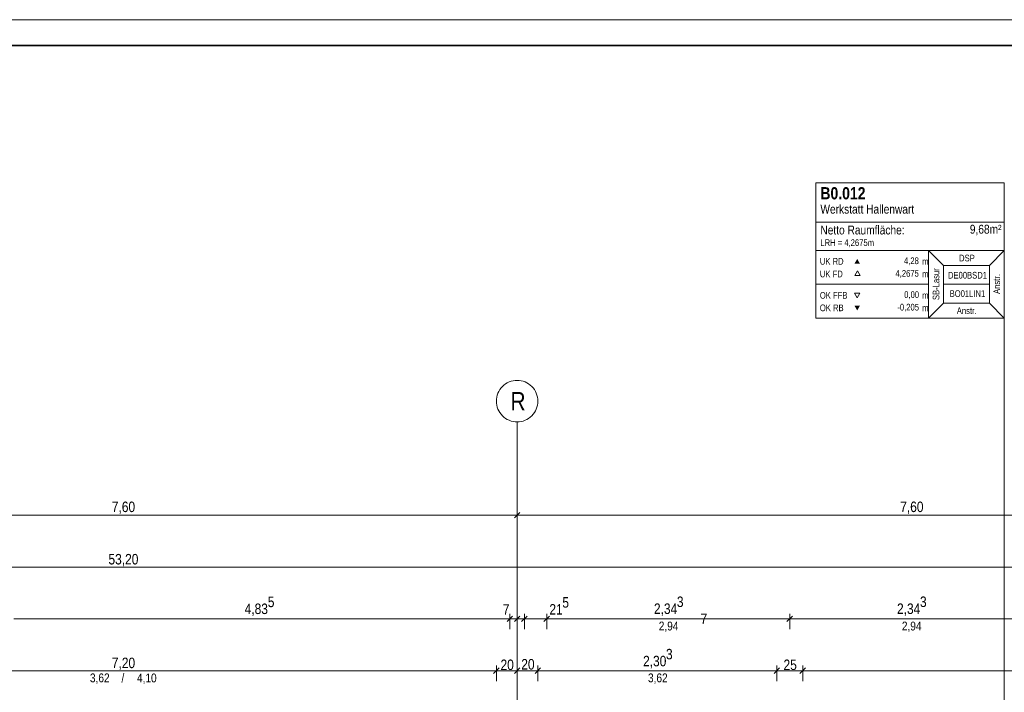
# Model space of a CAD drawing. Extents: x -720 to 300, y 62 to 1162.
# Tile 126 of 256: x -249 to -59, y 1033 to 1162. Entities that reach past the tile are written whole.
import ezdxf
from ezdxf.lldxf.tags import DXFTag

# ---------------------------------------------------------------- set-up
doc = ezdxf.new("R2010")
doc.units = 0
doc.layers.get('0').update_dxf_attribs({"lineweight": 13})
doc.layers.add('70 -71 Achsen- 1 Gebäudeachsen', color=7, linetype='STRICHPUNKT2-A06G93UB8I', lineweight=18)
doc.layers.add('iwb_Plankopf Rahmen', color=7, linetype='Continuous', lineweight=35)
for name, color, linetype, lineweight, true_color in [('70 -75 Raumstempel- 1 Raumstempel', 7, 'Continuous', 25, 0xff6600), ('70 -75 Raumstempel-2 Verweislinie', 7, 'Continuous', 9, 0xff6600), ('70 -76 Bemaßung- 2 Allgemein', 9, 'Continuous', 5, 0x808080)]:
    doc.layers.add(name, color=color, linetype=linetype, lineweight=lineweight, true_color=true_color)
doc.styles.get("Standard").update_dxf_attribs({"font": 'ARIALN.TTF'})
tags = doc.linetypes.add('STRICHPUNKT2-A06G93UB8I', pattern=[12.7, 6.35, -3.175, 0, -3.175]).pattern_tags.tags
tags[10:11] = [DXFTag(74, 4), DXFTag(75, 0), DXFTag(340, '0'), DXFTag(46, 0.0), DXFTag(50, 0.0), DXFTag(44, 0.0), DXFTag(45, 0.0)]
tags[8:9] = [DXFTag(74, 4), DXFTag(75, 0), DXFTag(340, '0'), DXFTag(46, 0.0), DXFTag(50, 0.0), DXFTag(44, 0.0), DXFTag(45, 0.0)]
tags[6:7] = [DXFTag(74, 4), DXFTag(75, 0), DXFTag(340, '0'), DXFTag(46, 0.0), DXFTag(50, 0.0), DXFTag(44, 0.0), DXFTag(45, 0.0)]
tags[4:5] = [DXFTag(74, 4), DXFTag(75, 0), DXFTag(340, '0'), DXFTag(46, 0.0), DXFTag(50, 0.0), DXFTag(44, 0.0), DXFTag(45, 0.0)]

# ---------------------------------------------------------------- blocks, each defined once
blk = doc.blocks.new('Referenz-A06G93UD8I')
at = {"layer": '70 -71 Achsen- 1 Gebäudeachsen', "color": 0, "linetype": 'Continuous', "lineweight": -2, "ltscale": 0.13}
for p, q in [((-155.95, 1091.39), (-155.68, 1091.68)), ((-155.68, 1091.68), (-155.39, 1091.94)), ((-155.39, 1091.94), (-155.08, 1092.18)), ((-155.08, 1092.18), (-154.74, 1092.38)), ((-154.74, 1092.38), (-154.38, 1092.55)), ((-154.38, 1092.55), (-154.01, 1092.68)), ((-154.01, 1092.68), (-153.63, 1092.78)), ((-153.63, 1092.78), (-153.25, 1092.83)), ((-153.25, 1092.83), (-152.85, 1092.85)), ((-152.85, 1092.85), (-152.46, 1092.83)), ((-152.46, 1092.83), (-152.07, 1092.78)), ((-152.07, 1092.78), (-151.69, 1092.68)), ((-151.69, 1092.68), (-151.32, 1092.55)), ((-151.32, 1092.55), (-150.97, 1092.38)), ((-150.97, 1092.38), (-150.63, 1092.18)), ((-150.63, 1092.18), (-150.32, 1091.94)), ((-150.32, 1091.94), (-150.02, 1091.68)), ((-150.02, 1091.68), (-149.76, 1091.39)), ((-156.78, 1089.63), (-156.68, 1090.01)), ((-156.68, 1090.01), (-156.55, 1090.38)), ((-156.55, 1090.38), (-156.38, 1090.74)), ((-156.38, 1090.74), (-156.18, 1091.07)), ((-156.18, 1091.07), (-155.95, 1091.39)), ((-149.76, 1091.39), (-149.53, 1091.07)), ((-149.53, 1091.07), (-149.33, 1090.74)), ((-149.33, 1090.74), (-149.16, 1090.38)), ((-149.16, 1090.38), (-149.03, 1090.01)), ((-149.03, 1090.01), (-148.93, 1089.63)), ((-156.85, 1088.85), (-156.83, 1089.24)), ((-156.83, 1088.46), (-156.85, 1088.85)), ((-156.83, 1089.24), (-156.78, 1089.63)), ((-156.78, 1088.07), (-156.83, 1088.46)), ((-156.68, 1087.69), (-156.78, 1088.07)), ((-148.93, 1088.07), (-149.03, 1087.69)), ((-148.93, 1089.63), (-148.87, 1089.24)), ((-148.87, 1088.46), (-148.93, 1088.07)), ((-148.87, 1089.24), (-148.85, 1088.85)), ((-148.85, 1088.85), (-148.87, 1088.46)), ((-156.55, 1087.32), (-156.68, 1087.69)), ((-156.38, 1086.97), (-156.55, 1087.32)), ((-156.18, 1086.63), (-156.38, 1086.97)), ((-155.95, 1086.31), (-156.18, 1086.63)), ((-155.68, 1086.02), (-155.95, 1086.31)), ((-155.39, 1085.76), (-155.68, 1086.02)), ((-150.02, 1086.02), (-150.32, 1085.76)), ((-149.76, 1086.31), (-150.02, 1086.02)), ((-149.53, 1086.63), (-149.76, 1086.31)), ((-149.33, 1086.97), (-149.53, 1086.63)), ((-149.16, 1087.32), (-149.33, 1086.97)), ((-149.03, 1087.69), (-149.16, 1087.32)), ((-155.08, 1085.53), (-155.39, 1085.76)), ((-154.74, 1085.32), (-155.08, 1085.53)), ((-154.38, 1085.16), (-154.74, 1085.32)), ((-154.01, 1085.02), (-154.38, 1085.16)), ((-153.63, 1084.93), (-154.01, 1085.02)), ((-153.25, 1084.87), (-153.63, 1084.93)), ((-152.85, 1084.85), (-153.25, 1084.87)), ((-152.46, 1084.87), (-152.85, 1084.85)), ((-152.07, 1084.93), (-152.46, 1084.87)), ((-151.69, 1085.02), (-152.07, 1084.93)), ((-151.32, 1085.16), (-151.69, 1085.02)), ((-150.97, 1085.32), (-151.32, 1085.16)), ((-150.63, 1085.53), (-150.97, 1085.32)), ((-150.32, 1085.76), (-150.63, 1085.53))]:
    blk.add_line(p, q, dxfattribs=at)
at = {"layer": '70 -71 Achsen- 1 Gebäudeachsen', "color": 0, "linetype": 'STRICHPUNKT2-A06G93UB8I', "lineweight": -2, "ltscale": 0.13}
blk.add_line((-152.85, 1084.85), (-152.85, 85.41), dxfattribs=at)
at = {"layer": '70 -75 Raumstempel- 1 Raumstempel', "color": 0, "lineweight": -2}
for p, q in [((-95.24, 1130.99), (-95.24, 1104.85)), ((-58.92, 1130.99), (-95.24, 1130.99)), ((-58.92, 1104.85), (-58.92, 1130.99)), ((-58.92, 1123.4), (-95.24, 1123.4)), ((-95.24, 1117.92), (-73.52, 1117.92)), ((-70.63, 1115.02), (-73.52, 1117.92)), ((-58.92, 1117.92), (-73.52, 1117.92)), ((-73.52, 1117.92), (-73.52, 1104.85)), ((-61.8, 1115.02), (-58.92, 1117.92)), ((-70.63, 1107.75), (-70.63, 1115.02)), ((-70.63, 1115.02), (-61.8, 1115.02)), ((-61.8, 1107.75), (-61.8, 1115.02)), ((-87.21, 1113.96), (-87.73, 1113.06)), ((-87.73, 1113.06), (-86.68, 1113.06)), ((-86.68, 1113.06), (-87.21, 1113.96)), ((-95.24, 1111.39), (-73.52, 1111.39)), ((-61.8, 1111.39), (-70.63, 1111.39)), ((-87.28, 1108.78), (-87.8, 1109.69)), ((-87.8, 1109.69), (-86.76, 1109.69)), ((-86.76, 1109.69), (-87.28, 1108.78)), ((-70.63, 1107.75), (-73.52, 1104.85)), ((-70.63, 1107.75), (-61.8, 1107.75)), ((-61.8, 1107.75), (-58.92, 1104.85)), ((-58.92, 1104.85), (-95.24, 1104.85))]:
    blk.add_line(p, q, dxfattribs=at)
for points in [[(-86.76, 1115.38), (-87.28, 1116.28), (-87.8, 1115.38)], [(-86.76, 1107.25), (-87.28, 1106.34), (-87.8, 1107.25)]]:
    blk.add_solid(points, dxfattribs=at)
at = {"layer": '70 -75 Raumstempel-2 Verweislinie', "color": 0, "linetype": 'Continuous', "lineweight": -2, "ltscale": 0.13}
blk.add_line((-58.92, 1104.85), (-58.92, 989.06), dxfattribs=at)
at = {"layer": '70 -76 Bemaßung- 2 Allgemein', "color": 0, "linetype": 'Continuous', "lineweight": -2, "ltscale": 0.13}
for p, q in [((-152.85, 1069.85), (-152.85, 1067.85)), ((-152.85, 1069.85), (-152.85, 1067.85)), ((-152.32, 1067.38), (-153.38, 1066.32)), ((-153.38, 1066.32), (-152.32, 1067.38)), ((-153.91, 1066.85), (-303.79, 1066.85)), ((-152.35, 1066.85), (-153.91, 1066.85)), ((-153.35, 1066.85), (-151.79, 1066.85)), ((-1.91, 1066.85), (-151.79, 1066.85)), ((76.46, 1056.85), (-682.36, 1056.85)), ((-152.85, 1049.85), (-152.85, 1047.85)), ((-152.85, 1049.85), (-152.85, 1047.85)), ((-155.31, 1046.85), (-249.89, 1046.85)), ((-155.31, 1046.85), (-156.37, 1046.85)), ((-153.75, 1046.85), (-155.31, 1046.85)), ((-153.75, 1046.85), (-155.31, 1046.85)), ((-153.91, 1046.85), (-154.97, 1046.85)), ((-153.72, 1047.38), (-154.78, 1046.32)), ((-153.72, 1047.38), (-154.78, 1046.32)), ((-154.25, 1044.85), (-154.25, 1047.85)), ((-154.25, 1044.85), (-154.25, 1047.85)), ((-152.85, 1046.85), (-154.25, 1046.85)), ((-152.35, 1046.85), (-153.91, 1046.85)), ((-152.51, 1046.85), (-153.57, 1046.85)), ((-153.38, 1046.32), (-152.32, 1047.38)), ((-152.32, 1047.38), (-153.38, 1046.32)), ((-153.35, 1046.85), (-151.79, 1046.85)), ((-151.45, 1046.85), (-152.85, 1046.85)), ((-150.95, 1046.85), (-152.51, 1046.85)), ((-150.92, 1047.38), (-151.98, 1046.32)), ((-151.98, 1046.32), (-150.92, 1047.38)), ((-151.95, 1046.85), (-150.39, 1046.85)), ((-151.79, 1046.85), (-150.73, 1046.85)), ((-151.45, 1044.85), (-151.45, 1047.85)), ((-151.45, 1044.85), (-151.45, 1047.85)), ((-147.15, 1046.85), (-151.45, 1046.85)), ((-150.39, 1046.85), (-149.33, 1046.85)), ((-147.68, 1046.32), (-146.62, 1047.38)), ((-147.68, 1046.32), (-146.62, 1047.38)), ((-147.65, 1046.85), (-146.09, 1046.85)), ((-147.65, 1046.85), (-146.09, 1046.85)), ((-147.15, 1044.85), (-147.15, 1047.85)), ((-147.15, 1044.85), (-147.15, 1047.85)), ((-146.09, 1046.85), (-145.03, 1046.85)), ((-101.35, 1046.85), (-146.09, 1046.85)), ((-99.79, 1046.85), (-101.35, 1046.85)), ((-99.76, 1047.38), (-100.82, 1046.32)), ((-100.82, 1046.32), (-99.76, 1047.38)), ((-100.79, 1046.85), (-99.23, 1046.85)), ((-100.29, 1044.85), (-100.29, 1047.85)), ((-100.29, 1044.85), (-100.29, 1047.85)), ((-54.48, 1046.85), (-99.23, 1046.85)), ((-152.85, 1039.85), (-152.85, 1037.85)), ((-152.85, 1039.85), (-152.85, 1037.85)), ((-157.91, 1036.85), (-299.79, 1036.85)), ((-156.35, 1036.85), (-157.91, 1036.85)), ((-156.32, 1037.38), (-157.38, 1036.32)), ((-157.38, 1036.32), (-156.32, 1037.38)), ((-157.35, 1036.85), (-155.79, 1036.85)), ((-156.85, 1034.85), (-156.85, 1037.85)), ((-156.85, 1034.85), (-156.85, 1037.85)), ((-153.91, 1036.85), (-155.79, 1036.85)), ((-152.35, 1036.85), (-153.91, 1036.85)), ((-153.38, 1036.32), (-152.32, 1037.38)), ((-152.32, 1037.38), (-153.38, 1036.32)), ((-153.35, 1036.85), (-151.79, 1036.85)), ((-149.91, 1036.85), (-151.79, 1036.85)), ((-148.35, 1036.85), (-149.91, 1036.85)), ((-148.32, 1037.38), (-149.38, 1036.32)), ((-149.38, 1036.32), (-148.32, 1037.38)), ((-149.35, 1036.85), (-147.79, 1036.85)), ((-148.85, 1034.85), (-148.85, 1037.85)), ((-148.85, 1034.85), (-148.85, 1037.85)), ((-103.85, 1036.85), (-147.79, 1036.85)), ((-102.29, 1036.85), (-103.85, 1036.85)), ((-103.32, 1036.32), (-102.26, 1037.38)), ((-102.26, 1037.38), (-103.32, 1036.32)), ((-103.29, 1036.85), (-101.73, 1036.85)), ((-102.79, 1034.85), (-102.79, 1037.85)), ((-102.79, 1034.85), (-102.79, 1037.85)), ((-98.85, 1036.85), (-101.73, 1036.85)), ((-97.29, 1036.85), (-98.85, 1036.85)), ((-98.32, 1036.32), (-97.26, 1037.38)), ((-97.26, 1037.38), (-98.32, 1036.32)), ((-98.29, 1036.85), (-96.73, 1036.85)), ((-97.79, 1034.85), (-97.79, 1037.85)), ((-97.79, 1034.85), (-97.79, 1037.85)), ((-5.91, 1036.85), (-96.73, 1036.85))]:
    blk.add_line(p, q, dxfattribs=at)
at = {"layer": '70 -71 Achsen- 1 Gebäudeachsen', "color": 0, "linetype": 'Continuous', "lineweight": -2, "ltscale": 0.13, "insert": (-154.13, 1090.61), "char_height": 3.5241, "attachment_point": 1}
blk.add_mtext('{\\fArial Narrow;R}', dxfattribs=at)
at = {"layer": '70 -75 Raumstempel- 1 Raumstempel', "color": 0, "linetype": 'Continuous', "lineweight": -2, "ltscale": 0.13, "attachment_point": 1}
for s, insert, char_height, rotation in [('{\\fArial Narrow|b1|i0;B0.012}', (-94.38, 1130.13), 2.3536, 0), ('{\\fArial Narrow;Werkstatt Hallenwart}', (-94.38, 1126.74), 1.7117, 0), ('{\\fArial Narrow;Netto Raumfläche:}', (-94.38, 1122.72), 1.7117, 0), ('{\\fArial Narrow;9,68m²}', (-65.57, 1122.87), 1.7117, 0), ('{\\fArial Narrow;LRH = 4,2675m}', (-94.38, 1120.07), 1.2838, 0), ('{\\fArial Narrow;UK RD}', (-94.48, 1116.46), 1.2838, 0), ('{\\fArial Narrow;4,28}', (-78.26, 1116.57), 1.2838, 0), ('{\\fArial Narrow;DSP}', (-67.64, 1117.09), 1.2838, 0), ('{\\fArial Narrow;m}', (-74.76, 1116.45), 1.2838, 0), ('{\\fArial Narrow;SB-Lasur}', (-72.72, 1108.35), 1.2838, 90), ('{\\fArial Narrow;UK FD}', (-94.48, 1114.02), 1.2838, 0), ('{\\fArial Narrow;4,2675}', (-79.9, 1114.14), 1.2838, 0), ('{\\fArial Narrow;m}', (-74.76, 1114.01), 1.2838, 0), ('{\\fArial Narrow;DE00BSD1}', (-69.78, 1113.78), 1.2838, 0), ('{\\fArial Narrow;Anstr.}', (-61.02, 1109.53), 1.2838, 90), ('{\\fArial Narrow;OK FFB}', (-94.48, 1109.9), 1.2838, 0), ('{\\fArial Narrow;0,00}', (-78.22, 1110.03), 1.2838, 0), ('{\\fArial Narrow;m}', (-74.76, 1109.9), 1.2838, 0), ('{\\fArial Narrow;BO01LIN1}', (-69.46, 1110.24), 1.2838, 0), ('{\\fArial Narrow;OK RB}', (-94.48, 1107.49), 1.2838, 0), ('{\\fArial Narrow;-0,205}', (-79.54, 1107.62), 1.2838, 0), ('{\\fArial Narrow;m}', (-74.76, 1107.49), 1.2838, 0), ('{\\fArial Narrow;Anstr.}', (-68.08, 1106.93), 1.2838, 0)]:
    blk.add_mtext(s, dxfattribs=dict(at, insert=insert, char_height=char_height, rotation=rotation))
at = {"layer": '70 -76 Bemaßung- 2 Allgemein', "color": 0, "linetype": 'Continuous', "lineweight": -2, "ltscale": 0.13, "attachment_point": 1}
for s, insert, char_height in [('{\\fArial Narrow;7,60}', (-230.99, 1069.47), 2.0138), ('{\\fArial Narrow;7,60}', (-78.99, 1069.47), 2.0138), ('{\\fArial Narrow;53,20}', (-231.64, 1059.37), 2.0138), ('{\\fArial Narrow;4,83}', (-205.38, 1049.8), 2.0138), ('{\\fArial Narrow;5}', (-200.92, 1051.14), 2.0138), ('{\\fArial Narrow;5}', (-144.13, 1051.04), 2.0138), ('{\\fArial Narrow;2,34}', (-126.47, 1049.82), 2.0138), ('{\\fArial Narrow;3}', (-122.05, 1051.16), 2.0138), ('{\\fArial Narrow;2,34}', (-79.61, 1049.82), 2.0138), ('{\\fArial Narrow;3}', (-75.18, 1051.16), 2.0138), ('{\\fArial Narrow;7}', (-155.6, 1049.68), 2.0138), ('{\\fArial Narrow;21}', (-146.63, 1049.69), 2.0138), ('{\\fArial Narrow;2,94}', (-125.54, 1046.32), 1.7), ('{\\fArial Narrow;7}', (-117.49, 1047.86), 2.0138), ('{\\fArial Narrow;2,94}', (-78.67, 1046.32), 1.7), ('{\\fArial Narrow;3}', (-124.15, 1041.06), 2.0138), ('{\\fArial Narrow;7,20}', (-230.99, 1039.37), 2.0138), ('{\\fArial Narrow;20}', (-156.05, 1039), 2.0138), ('{\\fArial Narrow;20}', (-152.05, 1039.1), 2.0138), ('{\\fArial Narrow;2,30}', (-128.57, 1039.72), 2.0138), ('{\\fArial Narrow;25}', (-101.49, 1039), 2.0138), ('{\\fArial Narrow;3,62}', (-235.21, 1036.32), 1.7), ('{\\fArial Narrow;/}', (-229.13, 1036.29), 1.7), ('{\\fArial Narrow;4,10}', (-226.14, 1036.31), 1.7), ('{\\fArial Narrow;3,62}', (-127.62, 1036.32), 1.7)]:
    blk.add_mtext(s, dxfattribs=dict(at, insert=insert, char_height=char_height))

msp = doc.modelspace()

# ---------------------------------------------------------------- linework, layer by layer
at = {"layer": 'iwb_Plankopf Rahmen', "color": 8, "lineweight": 13, "ltscale": 0.13, "true_color": 0x808080}
msp.add_lwpolyline([(300.35, 62.43), (-719.65, 62.43), (-719.65, 1162.43), (300.35, 1162.43), (300.35, 62.43)], close=True, dxfattribs=at)
at = {"layer": 'iwb_Plankopf Rahmen', "ltscale": 0.35}
msp.add_lwpolyline([(-699.65, 67.43), (-699.65, 1157.43), (295.35, 1157.43), (295.35, 67.43), (-599.65, 67.43), (-699.65, 67.43)], close=True, dxfattribs=at)

# ---------------------------------------------------------------- block references
at = {"color": 8, "lineweight": 13, "ltscale": 0.13, "true_color": 0x808080}
msp.add_blockref('Referenz-A06G93UD8I', (0, 0), dxfattribs=at)

doc.saveas('drawing.dxf')
